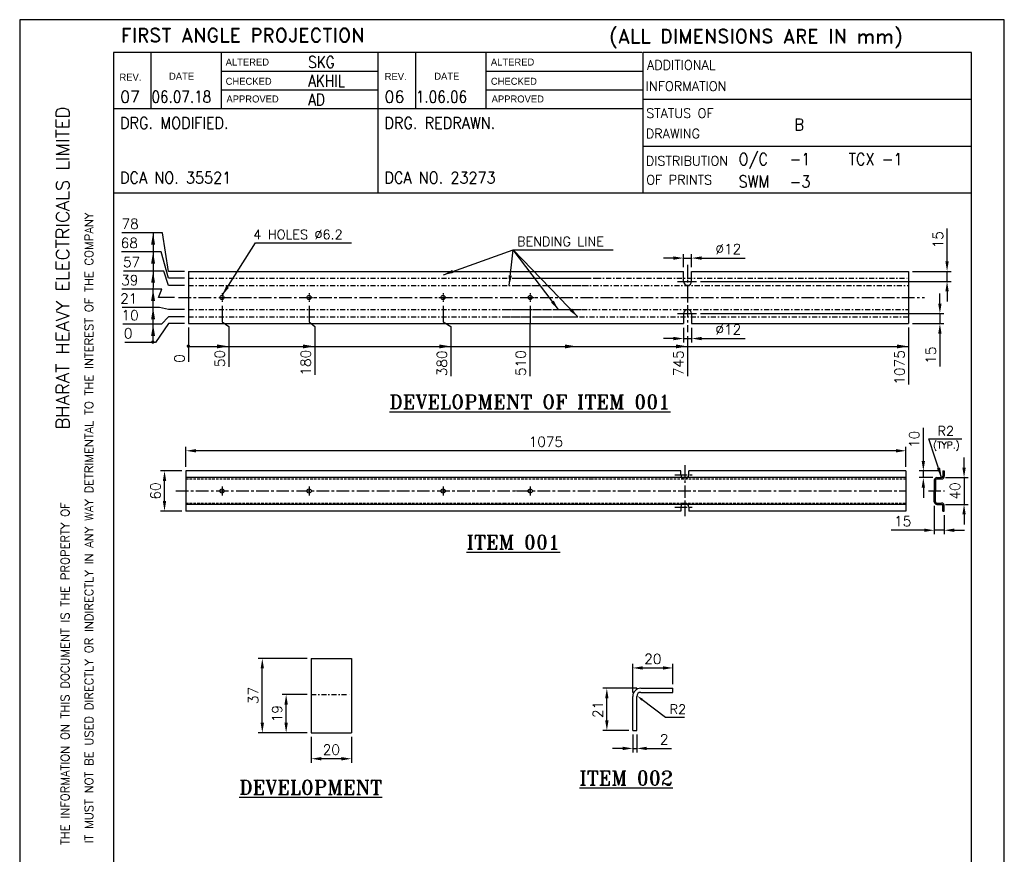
# Model space of a CAD drawing. Extents: x -1368 to 102, y -1052 to 1027.
# Tile 4 of 4: x -1368 to 102, y -218 to 1027. Entities that reach past the tile are written whole.
import ezdxf
from ezdxf.enums import TextEntityAlignment as Align

# ---------------------------------------------------------------- set-up
doc = ezdxf.new("R2010")
doc.units = 0
doc.header["$MEASUREMENT"] = 0
for name, pattern in [('CENTER', [2, 1.25, -0.25, 0.25, -0.25]), ('DASHDOT', [1, 0.5, -0.25, 0, -0.25]), ('HIDDEN', [0.375, 0.25, -0.125])]:
    doc.linetypes.add(name, pattern=pattern)
doc.layers.get('0').update_dxf_attribs({"linetype": 'CONTINUOUS'})
doc.layers.get('DEFPOINTS').update_dxf_attribs({"linetype": 'CONTINUOUS'})
for name, color, linetype in [('BEND', 6, 'DASHDOT'), ('CEN', 3, 'CENTER'), ('DIM', 1, 'CONTINUOUS'), ('HIDD', 2, 'HIDDEN'), ('TEXT', 3, 'CONTINUOUS')]:
    doc.layers.add(name, color=color, linetype=linetype)
doc.styles.add('ROMAND', font='romand')
doc.styles.add('ROMANS', font='romans')
doc.styles.add('ROMANT', font='romant.shx')
doc.dimstyles.new('RAJESH', dxfattribs={"dimscale": 6, "dimtxt": 2.5, "dimasz": 2.5, "dimexe": 1, "dimexo": 1, "dimgap": 1, "dimtad": 1, "dimdec": 4, "dimzin": 9, "dimdsep": 46, "dimtxsty": 'ROMANS', "dimcen": 0, "dimclrd": 1, "dimclre": 1, "dimclrt": 4, "dimadec": 0, "dimazin": 0, "dimtfac": 1, "dimtdec": 4, "dimtmove": 0, "dimatfit": 3, "dimfxl": 0, "dimtolj": 1, "dimtzin": 9, "dimarcsym": 0})

# ---------------------------------------------------------------- blocks, each defined once
blk = doc.blocks.new('A4')
for p, q in [((0, 297), (0, 0)), ((210, 297), (0, 297)), ((210, 0), (210, 297)), ((132.79, 290), (20, 290)), ((20, 290), (20, 7)), ((28, 290), (28, 278)), ((43, 290), (43, 277.99)), ((76.4, 290), (76.4, 260)), ((84.4, 290), (84.4, 277.98)), ((99.4, 290), (99.4, 277.98)), ((133, 260), (133, 290)), ((203, 290), (133, 290)), ((203, 7), (203, 290)), ((76.4, 285.99), (43, 285.99)), ((133, 285.97), (99.4, 285.98)), ((20, 282), (20, 282)), ((76.4, 281.99), (43, 281.99)), ((133, 281.97), (99.4, 281.98)), ((203, 280), (133, 280)), ((133, 277.97), (20, 278)), ((203, 270), (133, 270)), ((203, 260), (20, 260))]:
    blk.add_line(p, q)
at = {"layer": 'TEXT'}
for s, height, style, p in [('FIRST ANGLE PROJECTION', 3, 'ROMAND', (21.58, 292.18)), ('(ALL DIMENSIONS ARE IN mm)', 3, 'ROMAND', (125.77, 292.01)), ('ADDITIONAL', 2, 'ROMANS', (133.78, 286.34)), ('INFORMATION', 2, 'ROMANS', (133.51, 281.82)), ('STATUS OF ', 2, 'ROMANS', (133.62, 276.06)), ('DRAWING', 2, 'ROMANS', (133.53, 271.72)), ('DISTRIBUTION', 2, 'ROMANS', (133.53, 265.92)), ('OF PRINTS', 2, 'ROMANS', (133.62, 261.87))]:
    blk.add_text(s, height=height, dxfattribs=dict(at, style=style)).set_placement(p)
for s, p in [('ALTERED', (43.93, 287.22)), ('ALTERED', (100.5, 287.22)), ('DATE', (31.85, 284.2)), ('REV.', (77.85, 284.15)), ('DATE', (88.42, 284.2)), ('REV.', (21.28, 284.01)), ('CHECKED', (43.93, 283.12)), ('CHECKED', (100.5, 283.12)), ('APPROVED', (44.1, 279.35)), ('APPROVED', (100.66, 279.35))]:
    blk.add_text(s, height=1.5, dxfattribs=at).set_placement(p)
at = {"layer": 'TEXT', "style": 'ROMAND', "width": 0.868356}
blk.add_text('BHARAT HEAVY ELECTRICALS LIMITED', height=2.8, rotation=90, dxfattribs=at).set_placement((10.57, 209.62), (10.57, 278.51), align=Align.FIT)
at = {"layer": 'TEXT', "style": 'ROMAND'}
for s, p in [('IT MUST NOT BE USED DIRECTLY OR INDIRECTLY IN ANY WAY DETRIMENTAL TO THE INTEREST OF THE COMPANY', (15.67, 121.4)), ('THE INFORMATION ON THIS DOCUMENT IS THE PROPERTY OF', (10.59, 121.04))]:
    blk.add_text(s, height=1.8, rotation=90, dxfattribs=at).set_placement(p)
blk = doc.blocks.new('*D19')
at = {"color": 1, "lineweight": -2}
for p, q in [((-933, -42.8), (-933, -81.6)), ((-873, -42.8), (-873, -81.6)), ((-888, -75.6), (-918, -75.6))]:
    blk.add_line(p, q, dxfattribs=at)
at = {"color": 1}
for points in [[(-918, -73.1), (-918, -78.1), (-933, -75.6)], [(-888, -73.1), (-888, -78.1), (-873, -75.6)]]:
    blk.add_solid(points, dxfattribs=at)
at = {"layer": 'DEFPOINTS', "color": 0}
for p in [(-933, -36.8), (-873, -36.8), (-933, -75.6)]:
    blk.add_point(p, dxfattribs=at)
at = {"color": 4, "insert": (-903, -62.1), "char_height": 15, "attachment_point": 5, "style": 'ROMANS'}
blk.add_mtext('\\A1;20', dxfattribs=at)
blk = doc.blocks.new('*D20')
at = {"color": 1, "lineweight": -2}
for p, q in [((-939, 20.2), (-976.5, 20.2)), ((-970.5, -21.8), (-970.5, 5.2)), ((-939, -36.8), (-976.5, -36.8))]:
    blk.add_line(p, q, dxfattribs=at)
at = {"color": 1}
for points in [[(-973, 5.2), (-968, 5.2), (-970.5, 20.2)], [(-973, -21.8), (-968, -21.8), (-970.5, -36.8)]]:
    blk.add_solid(points, dxfattribs=at)
at = {"layer": 'DEFPOINTS', "color": 0}
for p in [(-970.5, 20.2), (-933, 20.2), (-933, -36.8)]:
    blk.add_point(p, dxfattribs=at)
at = {"color": 4, "insert": (-984, -8.3), "char_height": 15, "attachment_point": 5, "rotation": 90, "style": 'ROMANS'}
blk.add_mtext('\\A1;19', dxfattribs=at)
blk = doc.blocks.new('*D21')
at = {"color": 1, "lineweight": -2}
for p, q in [((-939, 74.2), (-1012.1, 74.2)), ((-1006.1, -21.8), (-1006.1, 59.2)), ((-939, -36.8), (-1012.1, -36.8))]:
    blk.add_line(p, q, dxfattribs=at)
at = {"color": 1}
for points in [[(-1008.6, 59.2), (-1003.6, 59.2), (-1006.1, 74.2)], [(-1008.6, -21.8), (-1003.6, -21.8), (-1006.1, -36.8)]]:
    blk.add_solid(points, dxfattribs=at)
at = {"layer": 'DEFPOINTS', "color": 0}
for p in [(-1006.1, 74.2), (-933, 74.2), (-933, -36.8)]:
    blk.add_point(p, dxfattribs=at)
at = {"color": 4, "insert": (-1019.6, 18.7), "char_height": 15, "attachment_point": 5, "rotation": 90, "style": 'ROMANS'}
blk.add_mtext('\\A1;37', dxfattribs=at)
blk = doc.blocks.new('*D22')
at = {"color": 1, "lineweight": -2}
for p, q in [((-447.1, 29.5), (-497.7, 29.5)), ((-491.7, -18.5), (-491.7, 14.5)), ((-459.1, -33.5), (-497.7, -33.5))]:
    blk.add_line(p, q, dxfattribs=at)
at = {"color": 1}
for points in [[(-494.2, 14.5), (-489.2, 14.5), (-491.7, 29.5)], [(-494.2, -18.5), (-489.2, -18.5), (-491.7, -33.5)]]:
    blk.add_solid(points, dxfattribs=at)
at = {"layer": 'DEFPOINTS', "color": 0}
for p in [(-491.7, 29.5), (-441.1, 29.5), (-453.1, -33.5)]:
    blk.add_point(p, dxfattribs=at)
at = {"color": 4, "insert": (-505.2, -2), "char_height": 15, "attachment_point": 5, "rotation": 90, "style": 'ROMANS'}
blk.add_mtext('\\A1;21', dxfattribs=at)
blk = doc.blocks.new('*D23')
at = {"color": 1, "lineweight": -2}
for p, q in [((-453.1, -39.5), (-453.1, -66.2)), ((-447.1, -39.5), (-447.1, -66.2)), ((-468.1, -60.2), (-483.1, -60.2)), ((-453.1, -60.2), (-447.1, -60.2)), ((-432.1, -60.2), (-395.1, -60.2))]:
    blk.add_line(p, q, dxfattribs=at)
at = {"color": 1}
for points in [[(-468.1, -57.7), (-468.1, -62.7), (-453.1, -60.2)], [(-432.1, -57.7), (-432.1, -62.7), (-447.1, -60.2)]]:
    blk.add_solid(points, dxfattribs=at)
at = {"layer": 'DEFPOINTS', "color": 0}
for p in [(-453.1, -33.5), (-447.1, -33.5), (-447.1, -60.2)]:
    blk.add_point(p, dxfattribs=at)
at = {"color": 4, "insert": (-406.1, -46.7), "char_height": 15, "attachment_point": 5, "style": 'ROMANS'}
blk.add_mtext('\\A1;2', dxfattribs=at)
blk = doc.blocks.new('*D24')
at = {"color": 1, "lineweight": -2}
for p, q in [((-453.1, 23.5), (-453.1, 65.9)), ((-438.1, 59.9), (-408.1, 59.9)), ((-393.1, 35.5), (-393.1, 65.9))]:
    blk.add_line(p, q, dxfattribs=at)
at = {"color": 1}
for points in [[(-438.1, 62.4), (-438.1, 57.4), (-453.1, 59.9)], [(-408.1, 62.4), (-408.1, 57.4), (-393.1, 59.9)]]:
    blk.add_solid(points, dxfattribs=at)
at = {"layer": 'DEFPOINTS', "color": 0}
for p in [(-393.1, 59.9), (-393.1, 29.5), (-453.1, 17.5)]:
    blk.add_point(p, dxfattribs=at)
at = {"color": 4, "insert": (-423.1, 73.4), "char_height": 15, "attachment_point": 5, "style": 'ROMANS'}
blk.add_mtext('\\A1;20', dxfattribs=at)
blk = doc.blocks.new('*D25')
at = {"layer": 'DEFPOINTS', "color": 0}
for p in [(-1116.2, 573.8), (-1116.2, 573.8), (-1195.4, 545.8)]:
    blk.add_point(p, dxfattribs=at)
at = {"layer": 'DIM', "color": 1, "lineweight": -2}
for p, q in [((-1146.2, 573.8), (-1165.4, 545.8)), ((-1122.2, 573.8), (-1146.2, 573.8)), ((-1165.4, 545.8), (-1211.4, 545.8))]:
    blk.add_line(p, q, dxfattribs=at)
at = {"layer": 'DIM', "color": 4, "insert": (-1206.4, 559.3), "char_height": 15, "attachment_point": 5, "style": 'ROMANS'}
blk.add_mtext('\\A1;0', dxfattribs=at)
blk = doc.blocks.new('*D26')
at = {"layer": 'DEFPOINTS', "color": 0}
for p in [(-1116.2, 583.8), (-1116.2, 573.8), (-1186.4, 572.8)]:
    blk.add_point(p, dxfattribs=at)
at = {"layer": 'DIM', "color": 1, "lineweight": -2}
for p, q in [((-1146.2, 583.8), (-1156.4, 572.8)), ((-1122.2, 583.8), (-1146.2, 583.8)), ((-1156.4, 572.8), (-1214.5, 572.8))]:
    blk.add_line(p, q, dxfattribs=at)
at = {"layer": 'DIM', "color": 4, "insert": (-1203.5, 586.3), "char_height": 15, "attachment_point": 5, "style": 'ROMANS'}
blk.add_mtext('\\A1;10', dxfattribs=at)
blk = doc.blocks.new('*D27')
at = {"layer": 'DEFPOINTS', "color": 0}
for p in [(-1189.5, 597.7), (-1116.2, 594.8), (-1116.2, 573.8)]:
    blk.add_point(p, dxfattribs=at)
at = {"layer": 'DIM', "color": 1, "lineweight": -2}
for p, q in [((-1159.5, 597.7), (-1215.5, 597.7)), ((-1146.2, 594.8), (-1159.5, 597.7)), ((-1122.2, 594.8), (-1146.2, 594.8))]:
    blk.add_line(p, q, dxfattribs=at)
at = {"layer": 'DIM', "color": 4, "insert": (-1205.5, 611.2), "char_height": 15, "attachment_point": 5, "style": 'ROMANS'}
blk.add_mtext('\\A1;21', dxfattribs=at)
blk = doc.blocks.new('*D28')
at = {"layer": 'DEFPOINTS', "color": 0}
for p in [(-1186.2, 625.1), (-1131.1, 612.8), (-1116.2, 573.8)]:
    blk.add_point(p, dxfattribs=at)
at = {"layer": 'DIM', "color": 1, "lineweight": -2}
for p, q in [((-1156.2, 625.1), (-1215.8, 625.1)), ((-1161.1, 612.8), (-1156.2, 625.1)), ((-1137.1, 612.8), (-1161.1, 612.8))]:
    blk.add_line(p, q, dxfattribs=at)
at = {"layer": 'DIM', "color": 4, "insert": (-1204, 638.6), "char_height": 15, "attachment_point": 5, "style": 'ROMANS'}
blk.add_mtext('\\A1;39', dxfattribs=at)
blk = doc.blocks.new('*D29')
at = {"layer": 'DEFPOINTS', "color": 0}
for p in [(-1183, 652.2), (-1116.2, 630.8), (-1116.2, 573.8)]:
    blk.add_point(p, dxfattribs=at)
at = {"layer": 'DIM', "color": 1, "lineweight": -2}
for p, q in [((-1153, 652.2), (-1213.3, 652.2)), ((-1146.2, 630.8), (-1153, 652.2)), ((-1122.2, 630.8), (-1146.2, 630.8))]:
    blk.add_line(p, q, dxfattribs=at)
at = {"layer": 'DIM', "color": 4, "insert": (-1201.2, 665.7), "char_height": 15, "attachment_point": 5, "style": 'ROMANS'}
blk.add_mtext('\\A1;57', dxfattribs=at)
blk = doc.blocks.new('*D30')
at = {"layer": 'DEFPOINTS', "color": 0}
for p in [(-1186.9, 680.7), (-1116.2, 641.8), (-1116.2, 573.8)]:
    blk.add_point(p, dxfattribs=at)
at = {"layer": 'DIM', "color": 1, "lineweight": -2}
for p, q in [((-1156.9, 680.7), (-1216.5, 680.7)), ((-1146.2, 641.8), (-1156.9, 680.7)), ((-1122.2, 641.8), (-1146.2, 641.8))]:
    blk.add_line(p, q, dxfattribs=at)
at = {"layer": 'DIM', "color": 4, "insert": (-1204.7, 694.2), "char_height": 15, "attachment_point": 5, "style": 'ROMANS'}
blk.add_mtext('\\A1;68', dxfattribs=at)
blk = doc.blocks.new('*D31')
at = {"layer": 'DEFPOINTS', "color": 0}
for p in [(-1185.3, 709.2), (-1116.2, 651.8), (-1116.2, 573.8)]:
    blk.add_point(p, dxfattribs=at)
at = {"layer": 'DIM', "color": 1, "lineweight": -2}
for p, q in [((-1155.3, 709.2), (-1215.6, 709.2)), ((-1146.2, 651.8), (-1155.3, 709.2)), ((-1122.2, 651.8), (-1146.2, 651.8))]:
    blk.add_line(p, q, dxfattribs=at)
at = {"layer": 'DIM', "color": 4, "insert": (-1203.5, 722.7), "char_height": 15, "attachment_point": 5, "style": 'ROMANS'}
blk.add_mtext('\\A1;78', dxfattribs=at)
blk = doc.blocks.new('*D32')
at = {"color": 1, "lineweight": -2}
blk.add_line((-1116.2, 567.8), (-1116.2, 516.6), dxfattribs=at)
at = {"layer": 'DEFPOINTS', "color": 0}
for p in [(-1116.2, 573.8), (-1116.2, 573.8), (-1116.2, 532.6)]:
    blk.add_point(p, dxfattribs=at)
at = {"color": 4, "insert": (-1129.7, 521.6), "char_height": 15, "attachment_point": 5, "rotation": 90, "style": 'ROMANS'}
blk.add_mtext('\\A1;0', dxfattribs=at)
blk = doc.blocks.new('*D34')
at = {"color": 1, "lineweight": -2}
for p, q in [((-1066.2, 600.3), (-1066.2, 576.3)), ((-1066.2, 576.3), (-1056.1, 569.7)), ((-1056.1, 569.7), (-1056.1, 509.5))]:
    blk.add_line(p, q, dxfattribs=at)
at = {"layer": 'DEFPOINTS', "color": 0}
for p in [(-1066.2, 606.3), (-1116.2, 573.8), (-1056.1, 539.7)]:
    blk.add_point(p, dxfattribs=at)
at = {"color": 4, "insert": (-1069.6, 521.6), "char_height": 15, "attachment_point": 5, "rotation": 90, "style": 'ROMANS'}
blk.add_mtext('\\A1;50', dxfattribs=at)
blk = doc.blocks.new('*D35')
at = {"color": 1, "lineweight": -2}
for p, q in [((-936.2, 600.3), (-936.2, 576.3)), ((-936.2, 576.3), (-927.8, 569.7)), ((-927.8, 569.7), (-927.8, 497.3))]:
    blk.add_line(p, q, dxfattribs=at)
at = {"layer": 'DEFPOINTS', "color": 0}
for p in [(-936.2, 606.3), (-1116.2, 573.8), (-927.8, 539.7)]:
    blk.add_point(p, dxfattribs=at)
at = {"color": 4, "insert": (-941.3, 515.5), "char_height": 15, "attachment_point": 5, "rotation": 90, "style": 'ROMANS'}
blk.add_mtext('\\A1;180', dxfattribs=at)
blk = doc.blocks.new('*D38')
at = {"color": 1, "lineweight": -2}
for p, q in [((-736.2, 600.3), (-736.2, 576.3)), ((-736.2, 576.3), (-724.4, 569.7)), ((-724.4, 569.7), (-724.4, 495.2))]:
    blk.add_line(p, q, dxfattribs=at)
at = {"layer": 'DEFPOINTS', "color": 0}
for p in [(-736.2, 606.3), (-1116.2, 573.8), (-724.4, 539.7)]:
    blk.add_point(p, dxfattribs=at)
at = {"color": 4, "insert": (-737.9, 514.5), "char_height": 15, "attachment_point": 5, "rotation": 90, "style": 'ROMANS'}
blk.add_mtext('\\A1;380', dxfattribs=at)
blk = doc.blocks.new('*D40')
at = {"color": 1, "lineweight": -2}
for p, q in [((-606.2, 600.3), (-606.2, 576.3)), ((-606.2, 576.3), (-606.7, 570.1)), ((-606.7, 570.1), (-606.7, 495.5))]:
    blk.add_line(p, q, dxfattribs=at)
at = {"layer": 'DEFPOINTS', "color": 0}
for p in [(-606.2, 606.3), (-1116.2, 573.8), (-606.7, 540.1)]:
    blk.add_point(p, dxfattribs=at)
at = {"color": 4, "insert": (-620.2, 514.8), "char_height": 15, "attachment_point": 5, "rotation": 90, "style": 'ROMANS'}
blk.add_mtext('\\A1;510', dxfattribs=at)
blk = doc.blocks.new('*D41')
at = {"color": 1, "lineweight": -2}
blk.add_line((-41.2, 567.8), (-41.2, 483), dxfattribs=at)
at = {"layer": 'DEFPOINTS', "color": 0}
for p in [(-1116.2, 573.8), (-41.2, 573.8), (-41.2, 539.7)]:
    blk.add_point(p, dxfattribs=at)
at = {"color": 4, "insert": (-54.7, 508.4), "char_height": 15, "attachment_point": 5, "rotation": 90, "style": 'ROMANS'}
blk.add_mtext('\\A1;1075', dxfattribs=at)
blk = doc.blocks.new('*D42')
at = {"color": 1, "lineweight": -2}
blk.add_line((-371.2, 555.2), (-371.2, 495.2), dxfattribs=at)
at = {"layer": 'DEFPOINTS', "color": 0}
for p in [(-1116.2, 573.8), (-371.2, 561.2), (-371.2, 539.7)]:
    blk.add_point(p, dxfattribs=at)
at = {"color": 4, "insert": (-384.7, 514.5), "char_height": 15, "attachment_point": 5, "rotation": 90, "style": 'ROMANS'}
blk.add_mtext('\\A1;745', dxfattribs=at)
blk = doc.blocks.new('*D43')
at = {"color": 1, "lineweight": -2}
for p, q in [((-1126.2, 354), (-1158.1, 354)), ((-1152.1, 309), (-1152.1, 339)), ((-1126.2, 294), (-1158.1, 294))]:
    blk.add_line(p, q, dxfattribs=at)
at = {"color": 1}
for points in [[(-1154.6, 339), (-1149.6, 339), (-1152.1, 354)], [(-1154.6, 309), (-1149.6, 309), (-1152.1, 294)]]:
    blk.add_solid(points, dxfattribs=at)
at = {"layer": 'DEFPOINTS', "color": 0}
for p in [(-1152.1, 354), (-1120.2, 354), (-1120.2, 294)]:
    blk.add_point(p, dxfattribs=at)
at = {"color": 4, "insert": (-1165.6, 324), "char_height": 15, "attachment_point": 5, "rotation": 90, "style": 'ROMANS'}
blk.add_mtext('\\A1;60', dxfattribs=at)
blk = doc.blocks.new('*D44')
at = {"color": 1, "lineweight": -2}
for p, q in [((-19.2, 369), (-19.2, 418.1)), ((4.1, 354), (-25.2, 354)), ((-19.2, 344), (-19.2, 354)), ((-4.9, 344), (-25.2, 344)), ((-19.2, 329), (-19.2, 314))]:
    blk.add_line(p, q, dxfattribs=at)
at = {"color": 1}
for points in [[(-21.7, 369), (-16.7, 369), (-19.2, 354)], [(-21.7, 329), (-16.7, 329), (-19.2, 344)]]:
    blk.add_solid(points, dxfattribs=at)
at = {"layer": 'DEFPOINTS', "color": 0}
for p in [(10.1, 354), (-19.2, 344), (1.1, 344)]:
    blk.add_point(p, dxfattribs=at)
at = {"color": 4, "insert": (-32.7, 401.1), "char_height": 15, "attachment_point": 5, "rotation": 90, "style": 'ROMANS'}
blk.add_mtext('\\A1;10', dxfattribs=at)
blk = doc.blocks.new('*D45')
at = {"color": 1, "lineweight": -2}
for p, q in [((41.6, 359), (41.6, 374)), ((14.1, 344), (47.6, 344)), ((41.6, 344), (41.6, 304)), ((14.1, 304), (47.6, 304)), ((41.6, 289), (41.6, 274))]:
    blk.add_line(p, q, dxfattribs=at)
at = {"color": 1}
for points in [[(39.1, 359), (44.1, 359), (41.6, 344)], [(39.1, 289), (44.1, 289), (41.6, 304)]]:
    blk.add_solid(points, dxfattribs=at)
at = {"layer": 'DEFPOINTS', "color": 0}
for p in [(8.1, 344), (8.1, 304), (41.6, 304)]:
    blk.add_point(p, dxfattribs=at)
at = {"color": 4, "insert": (28.1, 324), "char_height": 15, "attachment_point": 5, "rotation": 90, "style": 'ROMANS'}
blk.add_mtext('\\A1;40', dxfattribs=at)
blk = doc.blocks.new('*D46')
at = {"color": 1, "lineweight": -2}
for p, q in [((-1120.2, 360), (-1120.2, 390)), ((-60.2, 384), (-1105.2, 384)), ((-45.2, 360), (-45.2, 390))]:
    blk.add_line(p, q, dxfattribs=at)
at = {"color": 1}
for points in [[(-1105.2, 386.5), (-1105.2, 381.5), (-1120.2, 384)], [(-60.2, 386.5), (-60.2, 381.5), (-45.2, 384)]]:
    blk.add_solid(points, dxfattribs=at)
at = {"layer": 'DEFPOINTS', "color": 0}
for p in [(-1120.2, 384), (-1120.2, 354), (-45.2, 354)]:
    blk.add_point(p, dxfattribs=at)
at = {"color": 4, "insert": (-582.7, 397.5), "char_height": 15, "attachment_point": 5, "style": 'ROMANS'}
blk.add_mtext('\\A1;1075', dxfattribs=at)
blk = doc.blocks.new('*D47')
at = {"color": 1, "lineweight": -2}
for p, q in [((16.2, 666.8), (16.2, 715.9)), ((-35.2, 651.8), (22.2, 651.8)), ((16.2, 636.8), (16.2, 651.8)), ((-352.1, 636.8), (22.2, 636.8)), ((16.2, 621.8), (16.2, 606.8))]:
    blk.add_line(p, q, dxfattribs=at)
at = {"color": 1}
for points in [[(13.7, 666.8), (18.7, 666.8), (16.2, 651.8)], [(13.7, 621.8), (18.7, 621.8), (16.2, 636.8)]]:
    blk.add_solid(points, dxfattribs=at)
at = {"layer": 'DEFPOINTS', "color": 0}
for p in [(-41.2, 651.8), (-358.1, 636.8), (16.2, 636.8)]:
    blk.add_point(p, dxfattribs=at)
at = {"color": 4, "insert": (2.7, 698.9), "char_height": 15, "attachment_point": 5, "rotation": 90, "style": 'ROMANS'}
blk.add_mtext('\\A1;15', dxfattribs=at)
blk = doc.blocks.new('*D48')
at = {"color": 1, "lineweight": -2}
for p, q in [((5.5, 603.8), (5.5, 618.8)), ((-352.1, 588.8), (11.5, 588.8)), ((5.5, 588.8), (5.5, 573.8)), ((-35.2, 573.8), (11.5, 573.8)), ((5.5, 558.8), (5.5, 509.6))]:
    blk.add_line(p, q, dxfattribs=at)
at = {"color": 1}
for points in [[(3, 603.8), (8, 603.8), (5.5, 588.8)], [(3, 558.8), (8, 558.8), (5.5, 573.8)]]:
    blk.add_solid(points, dxfattribs=at)
at = {"layer": 'DEFPOINTS', "color": 0}
for p in [(-358.1, 588.8), (-41.2, 573.8), (5.5, 573.8)]:
    blk.add_point(p, dxfattribs=at)
at = {"color": 4, "insert": (-8, 526.7), "char_height": 15, "attachment_point": 5, "rotation": 90, "style": 'ROMANS'}
blk.add_mtext('\\A1;15', dxfattribs=at)
blk = doc.blocks.new('*D49')
at = {"color": 1, "lineweight": -2}
for p, q in [((-377.2, 657.8), (-377.2, 677.6)), ((-365.2, 657.8), (-365.2, 677.6)), ((-392.2, 671.6), (-407.2, 671.6)), ((-377.2, 671.6), (-365.2, 671.6)), ((-350.2, 671.6), (-285.3, 671.6))]:
    blk.add_line(p, q, dxfattribs=at)
at = {"color": 1}
for points in [[(-392.2, 674.1), (-392.2, 669.1), (-377.2, 671.6)], [(-350.2, 674.1), (-350.2, 669.1), (-365.2, 671.6)]]:
    blk.add_solid(points, dxfattribs=at)
at = {"layer": 'DEFPOINTS', "color": 0}
for p in [(-365.2, 671.6), (-377.2, 651.8), (-365.2, 651.8)]:
    blk.add_point(p, dxfattribs=at)
at = {"color": 4, "insert": (-310.3, 685.1), "char_height": 15, "attachment_point": 5, "style": 'ROMANS'}
blk.add_mtext('\\A1;%%c12', dxfattribs=at)
blk = doc.blocks.new('*D50')
at = {"color": 1, "lineweight": -2}
for p, q in [((-377.2, 567.7), (-377.2, 545.5)), ((-365.2, 567.7), (-365.2, 545.5)), ((-392.2, 551.5), (-407.2, 551.5)), ((-377.2, 551.5), (-365.2, 551.5)), ((-350.2, 551.5), (-285.3, 551.5))]:
    blk.add_line(p, q, dxfattribs=at)
at = {"color": 1}
for points in [[(-392.2, 554), (-392.2, 549), (-377.2, 551.5)], [(-350.2, 554), (-350.2, 549), (-365.2, 551.5)]]:
    blk.add_solid(points, dxfattribs=at)
at = {"layer": 'DEFPOINTS', "color": 0}
for p in [(-377.2, 573.7), (-365.2, 573.7), (-365.2, 551.5)]:
    blk.add_point(p, dxfattribs=at)
at = {"color": 4, "insert": (-310.3, 565), "char_height": 15, "attachment_point": 5, "style": 'ROMANS'}
blk.add_mtext('\\A1;%%c12', dxfattribs=at)
blk = doc.blocks.new('*D51')
at = {"color": 1, "lineweight": -2}
for p, q in [((-2.9, 302), (-2.9, 259.4)), ((12.1, 288), (12.1, 259.4)), ((-17.9, 265.4), (-67, 265.4)), ((12.1, 265.4), (-2.9, 265.4)), ((27.1, 265.4), (42.1, 265.4))]:
    blk.add_line(p, q, dxfattribs=at)
at = {"color": 1}
for points in [[(-17.9, 267.9), (-17.9, 262.9), (-2.9, 265.4)], [(27.1, 267.9), (27.1, 262.9), (12.1, 265.4)]]:
    blk.add_solid(points, dxfattribs=at)
at = {"layer": 'DEFPOINTS', "color": 0}
for p in [(-2.9, 308), (12.1, 294), (-2.9, 265.4)]:
    blk.add_point(p, dxfattribs=at)
at = {"color": 4, "insert": (-50, 278.9), "char_height": 15, "attachment_point": 5, "style": 'ROMANS'}
blk.add_mtext('\\A1;15', dxfattribs=at)

msp = doc.modelspace()

# ---------------------------------------------------------------- linework, layer by layer
at = {"color": 1}
for p, q in [((-1169.15418, 709.24002), (-1169.44618, 544.99755)), ((-1116.18978, 539.73858), (-41.18978, 539.73858))]:
    msp.add_line(p, q, dxfattribs=at)
for p, q in [((-1116.18978, 651.77865), (-556.88925, 651.77865)), ((-1116.18978, 651.77865), (-1116.18978, 573.77865)), ((-621.72851, 651.77865), (-583.84954, 651.77865)), ((-556.88925, 651.77865), (-511.75774, 651.77865)), ((-514.78676, 651.77865), (-377.18978, 651.77865)), ((-385.40131, 651.77865), (-377.19031, 651.77865)), ((-377.19031, 636.77865), (-377.19031, 651.77865)), ((-365.19031, 636.77865), (-365.19031, 651.77865)), ((-365.18978, 651.77865), (-41.18978, 651.77865)), ((-41.18978, 651.77865), (-41.18978, 573.77865)), ((-377.19031, 588.77865), (-377.19031, 573.77865)), ((-365.19031, 588.77865), (-365.19031, 573.77865)), ((-1116.18978, 573.77865), (-602.12104, 573.77865)), ((-648.55407, 573.77865), (-610.6751, 573.77865)), ((-603.92582, 573.77865), (-553.01189, 573.77865)), ((-573.58331, 573.77865), (-377.19031, 573.77865)), ((-556.88925, 573.77865), (-538.58331, 573.77865)), ((-365.19031, 573.77865), (-41.18978, 573.77865)), ((-1120.18978, 353.9851), (-1120.18978, 293.9851)), ((-511.50062, 353.9851), (-1120.18978, 353.9851)), ((-590.94479, 353.9851), (-628.82377, 353.9851)), ((-518.853, 353.9851), (-560.88925, 353.9851)), ((-381.29155, 353.9851), (-511.50062, 353.9851)), ((-381.29155, 347.9851), (-381.29155, 353.9851)), ((-369.29155, 347.9851), (-369.29155, 353.9851)), ((-45.18978, 353.9851), (-369.29155, 353.9851)), ((-45.18978, 353.9851), (-45.18978, 293.9851)), ((10.11627, 353.9851), (10.11627, 345.9851)), ((10.11627, 353.9851), (12.11627, 353.9851)), ((12.11627, 353.9851), (12.11627, 345.9851)), ((-45.18978, 343.9851), (-1120.18978, 343.9851)), ((-2.88373, 339.9851), (-2.88373, 323.9851)), ((-0.88373, 339.9851), (-0.88373, 323.9851)), ((1.11627, 343.9851), (8.11627, 343.9851)), ((1.11627, 341.9851), (8.11627, 341.9851)), ((-2.88373, 307.9851), (-2.88373, 323.9851)), ((-0.88373, 307.9851), (-0.88373, 323.9851)), ((-45.18978, 303.9851), (-1120.18978, 303.9851)), ((-381.29155, 299.9851), (-381.29155, 293.9851)), ((-369.29155, 299.9851), (-369.29155, 293.9851)), ((1.11627, 305.9851), (8.11627, 305.9851)), ((1.11627, 303.9851), (8.11627, 303.9851)), ((10.11627, 293.9851), (10.11627, 301.9851)), ((12.11627, 293.9851), (12.11627, 301.9851)), ((-532.13567, 293.9851), (-1120.18978, 293.9851)), ((-611.57984, 293.9851), (-649.45882, 293.9851)), ((-572.88925, 293.9851), (-604.83056, 293.9851)), ((-381.29155, 293.9851), (-532.13567, 293.9851)), ((-45.18978, 293.9851), (-369.29155, 293.9851)), ((10.11627, 293.9851), (12.11627, 293.9851)), ((-932.96253, 74.18783), (-932.96253, -36.81217)), ((-932.96253, 74.18783), (-872.96253, 74.18783)), ((-872.96253, 74.18783), (-872.96253, -36.81217)), ((-441.12193, 29.4979), (-393.12193, 29.4979)), ((-393.12193, 23.4979), (-393.12193, 29.4979)), ((-453.12193, -33.5021), (-453.12193, 17.4979)), ((-447.12193, -33.5021), (-447.12193, 17.4979)), ((-441.12193, 23.4979), (-393.12193, 23.4979)), ((-932.96253, -36.81217), (-872.96253, -36.81217)), ((-453.12193, -33.5021), (-447.12193, -33.5021))]:
    msp.add_line(p, q)
for centre in [(-1066.18978, 612.77865), (-936.18978, 612.77865), (-736.18978, 612.77865), (-606.18978, 612.77865), (-1066.18978, 323.9851), (-936.18978, 323.9851), (-736.18978, 323.9851), (-606.18978, 323.9851)]:
    msp.add_circle(centre, 3.1)
for centre, radius, start, end in [((-371.19031, 636.77865), 6, 180, 0), ((-371.19031, 588.77865), 6, 0, 180), ((-375.29155, 347.9851), 6, 180, 0), ((1.11627, 339.9851), 4, 90, 180), ((1.11627, 339.9851), 2, 90, 180), ((8.11627, 345.9851), 4, 270, 0), ((8.11627, 345.9851), 2, 270, 0), ((-375.29155, 299.9851), 6, 0, 180), ((1.11627, 307.9851), 4, 180, 270), ((1.11627, 307.9851), 2, 180, 270), ((8.11627, 301.9851), 4, 0, 90), ((8.11627, 301.9851), 2, 0, 90), ((-441.12193, 17.4979), 12, 90, 180), ((-441.12193, 17.4979), 6, 90, 180)]:
    msp.add_arc(centre, radius, start, end)
for points in [[(-1172.07085, 691.74002), (-1166.23751, 691.74002), (-1169.15418, 709.24002)], [(-1172.07085, 663.24819), (-1166.23751, 663.24819), (-1169.15418, 680.74819)], [(-1172.07085, 634.69507), (-1166.23751, 634.69507), (-1169.15418, 652.19507)], [(-1172.07085, 607.62523), (-1166.23751, 607.62523), (-1169.15418, 625.12523)], [(-1172.07085, 580.18458), (-1166.23751, 580.18458), (-1169.15418, 597.68458)], [(-1172.07085, 555.33966), (-1166.23751, 555.33966), (-1169.15418, 572.83966)], [(-1073.63736, 542.65524), (-1073.63736, 536.82191), (-1056.13736, 539.73858)], [(-945.3301, 542.65524), (-945.3301, 536.82191), (-927.8301, 539.73858)], [(-741.94766, 542.65524), (-741.94766, 536.82191), (-724.44766, 539.73858)], [(-554.20633, 542.65524), (-554.20633, 536.82191), (-536.70633, 539.73858)], [(-388.69031, 542.65524), (-388.69031, 536.82191), (-371.19031, 539.73858)], [(-58.68978, 542.65524), (-58.68978, 536.82191), (-41.18978, 539.73858)]]:
    msp.add_solid(points, dxfattribs=at)
at = {"layer": 'BEND', "ltscale": 15}
for p, q in [((-1116.18978, 641.77865), (-507.84454, 641.77865)), ((-625.16768, 641.77865), (-587.28871, 641.77865)), ((-580.53943, 641.77865), (-515.19692, 641.77865)), ((-507.84454, 641.77865), (-41.18978, 641.77865)), ((-1116.18978, 630.77865), (-511.62763, 630.77865)), ((-628.95078, 630.77865), (-591.0718, 630.77865)), ((-584.32252, 630.77865), (-518.98001, 630.77865)), ((-511.62763, 630.77865), (-41.18978, 630.77865)), ((-1116.18978, 594.77865), (-524.00866, 594.77865)), ((-641.33181, 594.77865), (-603.45283, 594.77865)), ((-596.70355, 594.77865), (-531.36104, 594.77865)), ((-559.00866, 594.77865), (-41.18978, 594.77865)), ((-1116.18978, 583.77865), (-527.79175, 583.77865)), ((-645.1149, 583.77865), (-607.23593, 583.77865)), ((-600.48664, 583.77865), (-535.14414, 583.77865)), ((-562.79175, 583.77865), (-41.18978, 583.77865)), ((-932.96253, 20.18783), (-872.96253, 20.18783))]:
    msp.add_line(p, q, dxfattribs=at)
at = {"layer": 'CEN', "ltscale": 15}
for p, q in [((-371.19031, 661.50435), (-371.19031, 561.22368)), ((-1131.12468, 612.77865), (-17.64138, 612.77865)), ((-375.19031, 362.30359), (-375.19031, 286.22348)), ((-390.33233, 347.9851), (-362.19534, 347.9851)), ((-1135.12468, 323.9851), (-45.18978, 323.9851)), ((-11.64955, 323.9851), (12.39175, 323.9851)), ((-390.33233, 299.9851), (-362.19534, 299.9851))]:
    msp.add_line(p, q, dxfattribs=at)
at = {"layer": 'CEN'}
for p, q in [((-386.23109, 636.77865), (-358.0941, 636.77865)), ((-1066.18978, 619.29845), (-1066.18978, 606.25884)), ((-936.18978, 619.29845), (-936.18978, 606.25884)), ((-736.18978, 619.29845), (-736.18978, 606.25884)), ((-606.18978, 619.29845), (-606.18978, 606.25884)), ((-371.19031, 619.23656), (-371.19031, 606.19695)), ((-942.70959, 612.77865), (-929.66997, 612.77865)), ((-742.70959, 612.77865), (-729.66997, 612.77865)), ((-612.70959, 612.77865), (-599.66997, 612.77865)), ((-386.23109, 588.77865), (-358.0941, 588.77865)), ((-1066.18978, 330.5049), (-1066.18978, 317.46529)), ((-936.18978, 330.5049), (-936.18978, 317.46529)), ((-736.18978, 330.5049), (-736.18978, 317.46529)), ((-630.11107, 323.9851), (-617.07146, 323.9851)), ((-606.18978, 330.5049), (-606.18978, 317.46529))]:
    msp.add_line(p, q, dxfattribs=at)
at = {"layer": 'DIM', "color": 1}
for p, q in [((-1016.04731, 694.18729), (-873.08785, 694.18729)), ((-631.34333, 683.83707), (-482.40999, 683.83707)), ((-439.02624, 12.56496), (-404.29624, -13.48207)), ((-404.29624, -13.48207), (-395.78997, -13.48207)), ((-395.78997, -13.48207), (-375.59949, -13.48207))]:
    msp.add_line(p, q, dxfattribs=at)
at = {"layer": 'DIM', "const_width": 2.5}
for points in [[(-1170.69618, 546.24755, 1), (-1168.19618, 546.24755, 1)], [(-1117.73178, 540.2163, 1), (-1115.23178, 540.2163, 1)]]:
    msp.add_lwpolyline(points, format="xyb", close=True, dxfattribs=at)
at = {"layer": 'DIM', "color": 1}
msp.add_solid([(-440.02623, 11.23162), (-438.02626, 13.89831), (-447.0263, 18.5649)], dxfattribs=at)
at = {"layer": 'HIDD', "ltscale": 15}
for p, q in [((-1120.18978, 341.9851), (-595.0718, 341.9851)), ((-596.63236, 341.9851), (-515.62763, 341.9851)), ((-515.62763, 341.9851), (-45.18978, 341.9851)), ((-1120.18978, 305.9851), (-645.33181, 305.9851)), ((-645.33181, 305.9851), (-600.70355, 305.9851)), ((-600.70355, 305.9851), (-528.00866, 305.9851)), ((-528.00866, 305.9851), (-45.18978, 305.9851))]:
    msp.add_line(p, q, dxfattribs=at)

# ---------------------------------------------------------------- block references
at = {"layer": 'TEXT', "xscale": 7, "yscale": 7, "zscale": 7}
msp.add_blockref('A4', (-1368.31335, -1051.6392), dxfattribs=at)

# ---------------------------------------------------------------- texts
at = {"layer": 'DIM', "color": 4, "attachment_point": 4, "style": 'ROMANS'}
for s, insert, char_height in [('\\A1;4 HOLES ∅6.2', (-1019.39796, 706.78729), 14), ('\\A1;BENDING LINE', (-625.74333, 696.43707), 14), ('R2', (2.02095, 413.65002), 14), ('(TYP.)', (-4.69783, 390.80179), 10), ('\\A1;R2', (-397.93052, -1.79757), 14)]:
    msp.add_mtext(s, dxfattribs=dict(at, insert=insert, char_height=char_height))
at = {"layer": 'TEXT', "style": 'ROMANS'}
for s, width, p in [('SKG', 0.85, (-937.61294, 955.33651)), ('AKHIL', 0.85, (-937.6199, 927.33651)), ('06.07.18', 0.85, (-1171.57513, 903.57034)), ('AD', 0.85, (-937.62686, 899.33651)), ('1.06.06', 0.85, (-776.7945, 903.57034)), ('DRG. MODIFIED.', 0.9, (-1218.56299, 864.41884)), ('DRG. REDRAWN.', 0.9, (-823.78235, 864.41884)), ('B', 0.9, (-211.62092, 862.06987)), ('O/C', 0.9, (-295.04851, 810.48262)), ('-1', 0.9, (-218.86248, 810.48262)), ('TCX', 0.9, (-130.64708, 810.48262)), ('-1', 0.9, (-81.19299, 810.48262)), ('DCA NO. 35521', 0.9, (-1218.56299, 782.83266)), ('DCA NO. 23273', 0.9, (-823.78235, 782.83266)), ('SWM', 0.9, (-295.04851, 777.1026)), ('-3', 0.9, (-218.86248, 777.1026))]:
    msp.add_text(s, height=17.5, dxfattribs=dict(at, width=width)).set_placement(p)
at = {"layer": 'TEXT'}
for s, height, style, p in [('07', 17.5, 'ROMANS', (-1218.56299, 903.57034)), ('06', 17.5, 'ROMANS', (-823.78235, 903.57034)), ('%%uDEVELOPMENT OF ITEM 001', 21, 'ROMANT', (-816.28483, 446.4471)), ('%%uITEM 001', 21, 'ROMANT', (-701.07361, 237.09887)), ('%%uITEM 002', 21, 'ROMANT', (-532.61927, -114.87112)), ('%%uDEVELOPMENT', 21, 'ROMANT', (-1040.54736, -128.75882))]:
    msp.add_text(s, height=height, dxfattribs=dict(at, style=style)).set_placement(p)

# ---------------------------------------------------------------- dimensions: what is measured, and where the dimension line sits
for base, p1, p2, picture, middle in [((16.20426, 636.77865), (-41.18978, 651.77865), (-358.0941, 636.77865), '*D47', (16.20426, 698.85008)), ((-19.24025, 343.9851), (10.11627, 353.9851), (1.11627, 343.9851), '*D44', (-19.24025, 401.05652)), ((41.64097, 303.9851), (8.11627, 343.9851), (8.11627, 303.9851), '*D45', (41.64097, 323.9851))]:
    dim = msp.add_linear_dim(base=base, p1=p1, p2=p2, angle=90, dimstyle='RAJESH')
    dim.commit()
    dim.dimension.update_dxf_attribs({"geometry": picture, "text_midpoint": middle, "dimtype": 160})
for base, p1, p2, text, picture, middle in [((-365.19031, 671.56976), (-377.19031, 651.77865), (-365.19031, 651.77865), '%%c<>', '*D49', (-310.26174, 685.06976)), ((-393.12193, 59.89542), (-453.12193, 17.4979), (-393.12193, 29.4979), '20', '*D24', (-423.12193, 73.39542)), ((-932.96253, -75.60081), (-872.96253, -36.81217), (-932.96253, -36.81217), '20', '*D19', (-902.96253, -62.10081)), ((-447.12193, -60.20336), (-453.12193, -33.5021), (-447.12193, -33.5021), '2', '*D23', (-406.12193, -46.70336))]:
    dim = msp.add_linear_dim(base=base, p1=p1, p2=p2, text=text, dimstyle='RAJESH')
    dim.commit()
    dim.dimension.update_dxf_attribs({"geometry": picture, "text_midpoint": middle})
for base, p1, p2, picture, middle in [((5.54561, 573.77865), (-358.0941, 588.77865), (-41.18978, 573.77865), '*D48', (-7.95439, 526.70722)), ((-1152.13703, 353.9851), (-1120.18978, 293.9851), (-1120.18978, 353.9851), '*D43', (-1165.63703, 323.9851))]:
    dim = msp.add_linear_dim(base=base, p1=p1, p2=p2, angle=90, dimstyle='RAJESH')
    dim.commit()
    dim.dimension.update_dxf_attribs({"geometry": picture, "text_midpoint": middle})
for feature_location, offset, origin, picture, middle in [((-1066.18978, 606.25884), (10.05242, -66.52027), (-1116.18978, 573.77865), '*D34', (-1069.63736, 521.59572)), ((-936.18978, 606.25884), (8.35968, -66.52027), (-1116.18978, 573.77865), '*D35', (-941.3301, 515.52429)), ((-736.18978, 606.25884), (11.74212, -66.52027), (-1116.18978, 573.77865), '*D38', (-737.94766, 514.45286)), ((-606.18978, 606.25884), (-0.51655, -66.16312), (-1116.18978, 573.77865), '*D40', (-620.20633, 514.81)), ((-1116.189780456, 573.778646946), (0, -41.2226759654), (-1116.189780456, 573.778646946), '*D32', (-1129.689780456, 521.5559709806)), ((-41.18978, 573.77865), (0, -34.04007), (-1116.18978, 573.77865), '*D41', (-54.68978, 508.38143))]:
    dim = msp.add_ordinate_dim(feature_location=feature_location, offset=offset, dtype=1, origin=origin, dimstyle='RAJESH')
    dim.commit()
    dim.dimension.update_dxf_attribs({"geometry": picture, "text_midpoint": middle})
dim = msp.add_ordinate_dim(feature_location=(-371.19031, 561.22368), offset=(0, -21.4851), dtype=1, origin=(-1116.18978, 573.77865), text='745', dimstyle='RAJESH')
dim.commit()
dim.dimension.update_dxf_attribs({"geometry": '*D42', "text_midpoint": (-384.69031, 514.45286)})
dim = msp.add_linear_dim(base=(-365.19031, 551.47875), p1=(-377.19031, 573.65486), p2=(-365.19031, 573.65486), text='%%c<>', dimstyle='RAJESH')
dim.commit()
dim.dimension.update_dxf_attribs({"geometry": '*D50', "text_midpoint": (-310.26174, 551.47875), "dimtype": 160})
for base, p1, p2, picture, middle in [((-1120.18978, 384.00219), (-45.18978, 353.9851), (-1120.18978, 353.9851), '*D46', (-582.68978, 397.50219)), ((-2.88373, 265.35711), (12.11627, 293.9851), (-2.88373, 307.9851), '*D51', (-49.95516, 278.85711))]:
    dim = msp.add_linear_dim(base=base, p1=p1, p2=p2, dimstyle='RAJESH')
    dim.commit()
    dim.dimension.update_dxf_attribs({"geometry": picture, "text_midpoint": middle})
for base, p1, p2, text, picture, middle in [((-1006.13033, 74.18783), (-932.96253, -36.81217), (-932.96253, 74.18783), '37', '*D21', (-1019.63033, 18.68783)), ((-491.65187, 29.4979), (-453.12193, -33.5021), (-441.12193, 29.4979), '21', '*D22', (-505.15187, -2.0021)), ((-970.48295, 20.18783), (-932.96253, -36.81217), (-932.96253, 20.18783), '19', '*D20', (-983.98295, -8.31217))]:
    dim = msp.add_linear_dim(base=base, p1=p1, p2=p2, angle=90, text=text, dimstyle='RAJESH')
    dim.commit()
    dim.dimension.update_dxf_attribs({"geometry": picture, "text_midpoint": middle})
at = {"layer": 'DIM'}
for feature_location, offset, origin, picture, middle in [((-1116.18978, 651.77865), (-69.143, 57.39908), (-1116.18978, 573.77865), '*D31', (-1203.47563, 722.67773)), ((-1116.18978, 641.77865), (-70.75011, 38.96954), (-1116.18978, 573.77865), '*D30', (-1204.72561, 694.24819)), ((-1116.18978, 630.77865), (-66.82699, 21.41643), (-1116.18978, 573.77865), '*D29', (-1201.15963, 665.69507)), ((-1131.12468, 612.77865), (-55.06965, 12.34659), (-1116.18978, 573.77865), '*D28', (-1203.98004, 638.62523)), ((-1116.18978, 594.77865), (-73.2946, 2.90593), (-1116.18978, 573.77865), '*D27', (-1205.48438, 611.18458)), ((-1116.18978, 583.77865), (-70.20131, -10.93899), (-1116.18978, 573.77865), '*D26', (-1203.46252, 586.33966)), ((-1116.189780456, 573.778646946), (-79.1862465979, -28.0088243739), (-1116.189780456, 573.778646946), '*D25', (-1206.3760270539, 559.2698225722))]:
    dim = msp.add_ordinate_dim(feature_location=feature_location, offset=offset, dtype=0, origin=origin, dimstyle='RAJESH', dxfattribs=at)
    dim.commit()
    dim.dimension.update_dxf_attribs({"geometry": picture, "text_midpoint": middle})

# ---------------------------------------------------------------- leaders
for points in [[(-1066.18978, 615.87865), (-1016.04731, 694.18729)], [(-735.71072, 646.67051), (-631.34333, 683.83707)], [(-637.52162, 630.77865), (-631.34333, 683.83707)], [(-564.0323, 594.77865), (-631.34333, 683.83707)], [(-535.14414, 583.77865), (-631.34333, 683.83707)], [(8.11627, 343.9851), (-10.93523, 401.79257), (38.33254, 401.79257)]]:
    msp.add_leader(points, dimstyle='RAJESH', override={"dimgap": 1, "dimtad": 0})

doc.saveas('drawing.dxf')
